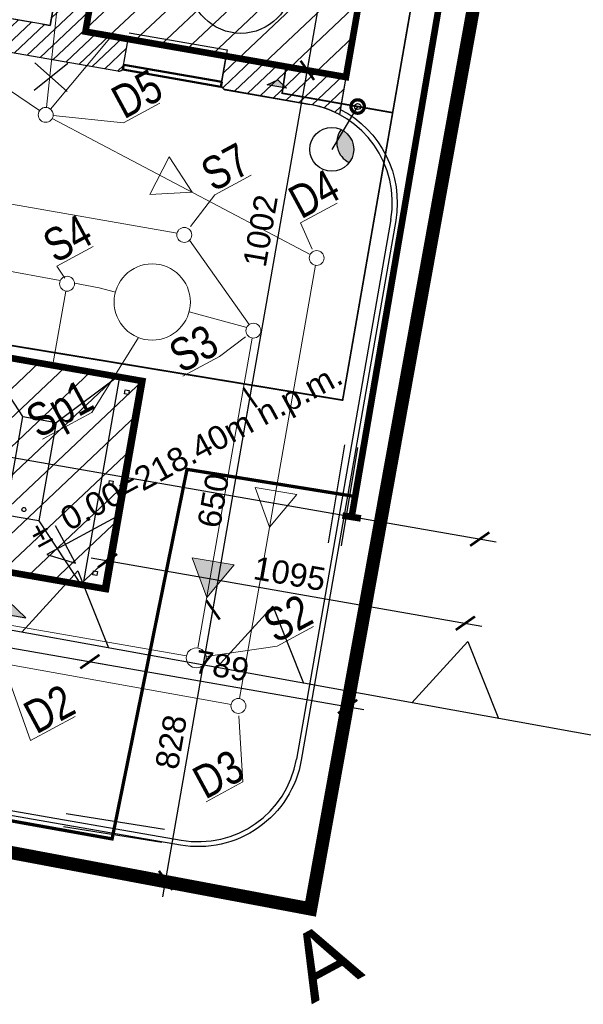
# Model space of a CAD drawing. Header units: millimetres. Extents: x -739347 to -337920, y 307687 to 603721.
# Tile 6 of 10: x -661957 to -644970, y 341389 to 371088. Entities that reach past the tile are written whole.
import ezdxf
from ezdxf.enums import TextEntityAlignment as Align

# ---------------------------------------------------------------- set-up
doc = ezdxf.new("R2010")
doc.units = ezdxf.units.MM
doc.linetypes.add('DASHED', pattern=[19.05, 12.7, -6.35])
for name, color, linetype in [('01 - konstukcja', 7, 'Continuous'), ('01-dzialka chodnik', 251, 'Continuous'), ('01-działka', 1, 'DASHED'), ('01-działka drogi (projektowane)', 252, 'Continuous'), ('01-działka drogi (zmiana nawierzchni)', 250, 'DASHED'), ('01-działka linia zabudowy', 1, 'Continuous'), ('01-działka mapa jpg', 7, 'Continuous'), ('01-działka obrys budynków', 7, 'Continuous'), ('01-działka zieleń', 104, 'Continuous'), ('02 - drzwi', 252, 'Continuous'), ('02 - drzwi widok', 252, 'Continuous'), ('02-element ponizej', 250, 'Continuous'), ('02-element powyzej', 250, 'DASHED'), ('03-instalacje elektryka', 1, 'Continuous'), ('03-instalacje elektryka DO PRZENIESIENIA', 3, 'Continuous'), ('04-hatch sciany', 250, 'Continuous'), ('05 - grafika', 251, 'Continuous'), ('05-grafika', 251, 'Continuous'), ('05-tekst', 1, 'Continuous'), ('05-wymiary', 3, 'Continuous')]:
    doc.layers.add(name, color=color, linetype=linetype)
for name, color, linetype, lineweight in [('03-instalacje co', 3, 'Continuous', 9), ('_D_kratki deszczowe', 98, 'Continuous', 50), ('IS_kanalizacja deszczowa', 30, 'Continuous', 15), ('IS_kanalizacja sanitarna', 42, 'Continuous', 15)]:
    doc.layers.add(name, color=color, linetype=linetype, lineweight=lineweight)
doc.layers.add('04-hatch czarny', color=7, linetype='Continuous', true_color=0x000000)
doc.layers.add('CO _MPEC_RURY AROTprzewód elektroenergetyczny', color=7, linetype='Continuous', lineweight=25, true_color=0x000000)
doc.layers.get('01-działka mapa jpg').off()
doc.styles.add('1-50', font='arial.ttf', dxfattribs={"height": 100})
doc.styles.add('1-500', font='arial.ttf', dxfattribs={"height": 1000})
doc.styles.add('ARIAL', font='arial.ttf', dxfattribs={"width": 0.8})
doc.styles.get("Standard").update_dxf_attribs({"font": 'arial.ttf'})
doc.dimstyles.new('1-500', dxfattribs={"dimtxt": 700, "dimasz": 500, "dimexe": 500, "dimexo": 1500, "dimgap": 200, "dimtad": 1, "dimdec": 0, "dimlfac": 0.1, "dimrnd": 0.01, "dimtxsty": 'Standard', "dimblk": 'ARCHTICK', "dimcen": 100, "dimdle": 500, "dimse1": 1, "dimse2": 1, "dimclrd": 256, "dimclre": 252, "dimadec": 0, "dimazin": 0, "dimtfac": 1, "dimtdec": 0, "dimtmove": 0, "dimatfit": 3, "dimfxl": 1, "dimarcsym": 0})

# ---------------------------------------------------------------- blocks, each defined once
blk = doc.blocks.new('Symbol wejścia 13_13_2', base_point=(75613.5, 2955.6))
at = {"layer": '05 - grafika', "linetype": 'Continuous'}
blk.add_hatch(color=256, dxfattribs=at).paths.add_polyline_path([(75613.5, 2955.6), (75673.5, 2955.6), (75643.5, 2935.6)], flags=0)
at = {"layer": '05 - grafika'}
for p, q in [((75613.5, 2955.6), (75673.5, 2955.6)), ((75613.5, 2955.6), (75643.5, 2935.6)), ((75673.5, 2955.6), (75643.5, 2935.6))]:
    blk.add_line(p, q, dxfattribs=at)
blk = doc.blocks.new('Symbol wejścia 13_11_2', base_point=(75241.5, 2955.6))
at = {"layer": '05 - grafika', "linetype": 'Continuous'}
blk.add_hatch(color=256, dxfattribs=at).paths.add_polyline_path([(75241.5, 2955.6), (75301.5, 2955.6), (75271.5, 2935.6)], flags=0)
at = {"layer": '05 - grafika'}
for p, q in [((75241.5, 2955.6), (75301.5, 2955.6)), ((75241.5, 2955.6), (75271.5, 2935.6)), ((75301.5, 2955.6), (75271.5, 2935.6))]:
    blk.add_line(p, q, dxfattribs=at)
blk = doc.blocks.new('LINIE ZABUD')
at = {"layer": '01-działka linia zabudowy'}
blk.add_line((128312, 71299), (92029, 100337), dxfattribs=at)
for points in [[(112250, 84154), (114613, 84983), (114322, 82495)], [(116913, 80422), (119276, 81250), (118985, 78763)], [(121576, 76690), (123939, 77518), (123649, 75031)]]:
    blk.add_lwpolyline(points, dxfattribs=at)
blk = doc.blocks.new('kota1')
at = {"layer": '05-grafika'}
for points in [[(0, 257), (0, 128.5)], [(345, 128.5), (-128.5, 128.5), (0, 0)], [(0, 0), (0, 128.5)]]:
    blk.add_lwpolyline(points, dxfattribs=at)
at = {"layer": '05-tekst', "style": '1-50', "flags": 12}
for tag, p in [('PLUS/MIUNUS', (-128.5, 143.8)), ('WYSOKOSC', (0, 143.8))]:
    blk.add_attdef(tag, p, '', height=100, dxfattribs=at)
blk = doc.blocks.new('myjnia ręczna')
at = {"layer": '04-hatch sciany'}
h = blk.add_hatch(color=256, dxfattribs=at)
h.dxf.hatch_style = 2
h.paths.add_polyline_path([(478991, -869378), (478471, -869378), (478471, -875158), (480491, -875158), (480491, -869378), (479971, -869378), (479971, -869278), (480591, -869278), (480591, -875258), (478371, -875258), (478371, -869278), (478991, -869278)])
at = {"layer": '01 - konstukcja'}
for points in [[(478991, -869378), (478471, -869378), (478471, -875158), (480491, -875158), (480491, -869378), (479971, -869378), (479971, -869278), (480591, -869278), (480591, -875258), (478371, -875258), (478371, -869278), (478991, -869278)], [(468244, -869558), (468364, -869558), (468364, -869438), (468244, -869438)], [(473144, -869558), (473264, -869558), (473264, -869438), (473144, -869438)], [(478044, -869558), (478164, -869558), (478164, -869438), (478044, -869438)], [(480804, -869558), (480924, -869558), (480924, -869438), (480804, -869438)], [(485704, -869558), (485824, -869558), (485824, -869438), (485704, -869438)], [(468244, -872328), (468364, -872328), (468364, -872208), (468244, -872208)], [(473144, -872328), (473264, -872328), (473264, -872208), (473144, -872208)], [(478044, -872328), (478164, -872328), (478164, -872208), (478044, -872208)], [(480804, -872328), (480924, -872328), (480924, -872208), (480804, -872208)], [(485704, -872328), (485824, -872328), (485824, -872208), (485704, -872208)], [(468244, -875098), (468364, -875098), (468364, -874978), (468244, -874978)], [(473144, -875098), (473264, -875098), (473264, -874978), (473144, -874978)], [(478044, -875098), (478164, -875098), (478164, -874978), (478044, -874978)], [(480804, -875098), (480924, -875098), (480924, -874978), (480804, -874978)], [(485704, -875098), (485824, -875098), (485824, -874978), (485704, -874978)]]:
    blk.add_lwpolyline(points, close=True, dxfattribs=at)
at = {"layer": '01-działka obrys budynków'}
blk.add_lwpolyline([(467901, -869083), (486166, -869083), (486166, -875453), (467901, -875453)], close=True, dxfattribs=at)
at = {"layer": '02 - drzwi'}
blk.add_lwpolyline([(479011, -868338), (479051, -868338), (479051, -869278), (479011, -869278)], close=True, dxfattribs=at)
at = {"layer": '02 - drzwi widok', "lineweight": 0}
blk.add_arc((479011, -869278), 940, 0, 87.5611, dxfattribs=at)
at = {"layer": '02-element ponizej', "color": 251}
for p, q in [((468004, -875518), (468004, -869018)), ((472904, -869018), (468004, -869018)), ((470244, -870758), (468604, -869018)), ((468604, -869018), (468604, -875518)), ((471264, -870758), (472894, -869018)), ((472904, -875518), (472904, -869018)), ((477804, -869018), (472904, -869018)), ((475144, -870758), (473504, -869018)), ((473504, -869018), (473504, -875518)), ((476164, -870758), (477794, -869018)), ((477794, -875518), (477794, -869018)), ((481164, -869018), (477794, -869018)), ((481164, -869018), (481164, -875518)), ((481164, -869018), (486064, -869018)), ((483824, -870758), (485464, -869018)), ((485464, -875518), (485464, -869018)), ((486064, -875518), (486064, -869018)), ((470244, -873778), (468604, -875518)), ((471264, -873778), (472894, -875518)), ((475144, -873778), (473504, -875518)), ((476164, -873778), (477794, -875518)), ((482804, -873778), (481164, -875518)), ((483824, -873778), (485464, -875518)), ((472894, -875518), (468004, -875518)), ((477794, -875518), (472904, -875518)), ((477794, -875518), (481164, -875518)), ((481164, -875518), (486064, -875518))]:
    blk.add_line(p, q, dxfattribs=at)
for points in [[(470244, -873778), (471264, -873778), (471264, -870758), (470244, -870758)], [(475144, -873778), (476164, -873778), (476164, -870758), (475144, -870758)], [(482804, -873778), (483824, -873778), (483824, -870758), (482804, -870758)]]:
    blk.add_lwpolyline(points, close=True, dxfattribs=at)
for points in [[(470689, -873518, 1), (470809, -873518, 1)], [(475589, -873518, 1), (475709, -873518, 1)], [(483249, -873518, 1), (483369, -873518, 1)]]:
    blk.add_lwpolyline(points, format="xyb", close=True, dxfattribs=at)
at = {"layer": '02-element powyzej', "linetype": 'DASHED'}
blk.add_line((478991, -869378), (479971, -869378), dxfattribs=at)
blk = doc.blocks.new('elektryka')
at = {"const_width": 50, "elevation": 0}
for points in [[(132157, 129481), (133380, 128064), (135238, 129057), (135775, 129361), (138233, 126979), (147648, 119251), (136557, 104636), (138028, 103401), (124082, 85713), (110776, 96020), (110465, 95620)], [(127366, 95373), (126879, 94725), (129531, 92624)]]:
    blk.add_lwpolyline(points, dxfattribs=at)
blk = doc.blocks.new('lampa 1')
blk.add_hatch(color=256).paths.add_polyline_path([(-848, 0, 0.025808), (-852, 68, 0.475904), (-1577, -658, 0.444635)])
blk.add_line((0, 0), (-1509, 0))
at = {"const_width": 100}
blk.add_lwpolyline([(-202, 0, 1), (202, 0, 1), (-202, 0)], format="xyb", close=True, dxfattribs=at)
for centre, radius in [((-1509, 0), 661), ((0, 0), 202), ((0, 0), 92.2)]:
    blk.add_circle(centre, radius)
blk.add_arc((-920, -589), 661, 84.1136, 185.9134)
blk = doc.blocks.new('A$C0D3E50CA')
at = {"extrusion": (-2.7406e-09, -5.36483e-09, 1), "elevation": 0}
blk.add_lwpolyline([(-711193, 467880, 200, 200, 0), (-704813, 505219, 200, 200, 0), (-714285, 506838, 200, 200, 0), (-718034, 504103, 200, 200, 0), (-716878, 502474, 200, 200, 0), (-722231, 498681, 200, 200, 0), (-733747, 500674, 200, 200, 0), (-733344, 503464, 200, 200, 0), (-748954, 505722, 200, 200, 0), (-749220, 503740, 200, 200, 0), (-754177, 504475, 200, 0, 0)], format="xyseb", dxfattribs=at)
for points, const_width in [([(-730160, 468514), (-731401, 460497), (-718414, 458169), (-716156, 469316), (-711087, 468496)], 100), ([(-711469, 467924), (-710916, 467835)], 200)]:
    blk.add_lwpolyline(points, dxfattribs=dict(at, const_width=const_width))
at = {"layer": 'CO _MPEC_RURY AROTprzewód elektroenergetyczny', "linetype": 'Continuous', "extrusion": (-2.7406e-09, -5.36483e-09, 1), "elevation": 0}
for points in [[(-711891, 467095), (-711394, 470053)], [(-711499, 467013), (-711003, 469972)], [(-716834, 458457), (-719798, 458921)], [(-716911, 458065), (-719875, 458528)]]:
    blk.add_lwpolyline(points, dxfattribs=at)
blk = doc.blocks.new('instalacje sanitarne2')
at = {"layer": 'IS_kanalizacja sanitarna', "extrusion": (4.56797e-09, -2.5948e-09, 1)}
h = blk.add_hatch(color=256, dxfattribs=at)
h.dxf.hatch_style = 1
h.paths.add_polyline_path([(3770, 83688), (3585, 82423), (4271, 83292)])
h.paths.add_polyline_path([(4271, 83292), (3585, 82423), (4773, 82896)])
at = {"layer": 'IS_kanalizacja deszczowa'}
for p, q in [((14410, 109431, -30), (6361, 97725, -30)), ((4538, 100818, -30), (6131, 97739, -30)), ((6443, 97622, -30), (9111, 98682, -12)), ((11242, 90044, -30), (6356, 97350, -30)), ((3006, 79270, -30), (11228, 89681, -30)), ((2691, 79234, -30), (-2581, 83449, -30))]:
    blk.add_line(p, q, dxfattribs=at)
at = {"layer": 'IS_kanalizacja deszczowa', "lineweight": 9}
for p, q in [((8184, 96212, 0), (6420, 97413, -30)), ((8184, 96212, 0), (9432, 96212, 0)), ((11445, 91021, -30), (11376, 90157, -30)), ((11445, 91021, -30), (12693, 91021, -30)), ((-3138, 81154, -30), (-2803, 83293, -30)), ((-3138, 81154, -30), (-1614, 81154, -30)), ((1893, 77012, -30), (2740, 78822, -30)), ((644, 77012, -30), (1893, 77012, -30))]:
    blk.add_line(p, q, dxfattribs=at)
at = {"layer": 'IS_kanalizacja deszczowa', "extrusion": (6.76083e-09, -2.33277e-09, 1), "elevation": -30}
blk.add_lwpolyline([(9006, 93388), (8905, 94662), (7852, 93938)], close=True, dxfattribs=at)
at = {"layer": 'IS_kanalizacja deszczowa', "elevation": -30}
blk.add_lwpolyline([(6259, 83389), (7447, 83862), (6444, 84654)], close=True, dxfattribs=at)
at = {"layer": 'IS_kanalizacja sanitarna'}
for p, q in [((-2343, 100701, -30), (8020, 92518, -30)), ((4243, 92931, -30), (2760, 94123, -30)), ((4240, 92576, -30), (2845, 90809, -30)), ((5174, 92182, -30), (4584, 92657, -30)), ((5174, 92182, -30), (5540, 91836, -30)), ((8622, 89058, -30), (8251, 92152, -30)), ((-10145, 90925, -30), (2207, 81162, -30)), ((7210, 90256, -30), (8518, 89019, -30)), ((2625, 81208, -30), (8509, 88658, -30))]:
    blk.add_line(p, q, dxfattribs=at)
at = {"layer": 'IS_kanalizacja sanitarna', "lineweight": 9}
for p, q in [((4357, 93364, -30), (5606, 93364, -30)), ((4398, 92935, -30), (4357, 93364, -30)), ((8469, 92501, -30), (9572, 92993, -30)), ((9572, 92993, -30), (10821, 92993, -30)), ((3194, 88980, -30), (5499, 90301, -30)), ((1494, 88980, -30), (3194, 88980, -30)), ((6124, 88635, -30), (7372, 88635, -30)), ((8352, 88789, -30), (7372, 88635, -30)), ((2721, 80869, -30), (4753, 80124, -30)), ((4753, 80124, -30), (6001, 80124, -30))]:
    blk.add_line(p, q, dxfattribs=at)
at = {"layer": 'IS_kanalizacja sanitarna', "extrusion": (4.56797e-09, -2.5948e-09, 1), "elevation": -30}
blk.add_lwpolyline([(3585, 82423), (4773, 82896), (3770, 83688)], close=True, dxfattribs=at)
at = {"layer": 'IS_kanalizacja sanitarna', "lineweight": 15}
for centre, radius in [((6234, 97539, -30), 225), ((4380, 92752, -30), 225), ((8187, 92368, -30), 225), ((6375, 91046, -30), 1150), ((11367, 89857, -30), 225), ((8648, 88835, -30), 225), ((2439, 80972, -30), 300), ((2867, 79094, -30), 225)]:
    blk.add_circle(centre, radius, dxfattribs=at)
at = {"layer": 'IS_kanalizacja deszczowa', "char_height": 1000, "width": 731.31, "attachment_point": 1, "style": 'ARIAL'}
for s, insert in [('{\\fArial|b0|i0|c238|p34;D5}', (8242, 97291, 0)), ('{\\fArial|b0|i0|c238|p34;D4}', (11503, 92100, -30)), ('{\\fArial|b0|i0|c238|p34;D2}', (-2906, 82226, -30)), ('{\\fArial|b0|i0|c238|p34;D3}', (641, 78074, -30))]:
    blk.add_mtext(s, dxfattribs=dict(at, insert=insert))
at = {"layer": 'IS_kanalizacja sanitarna', "char_height": 1000, "width": 731.31, "attachment_point": 1, "style": 'ARIAL'}
for s, insert in [('{\\fArial|b0|i0|c238|p34;S4}', (4354, 94452, -30)), ('{\\fArial|b0|i0|c238|p34;S7}', (9569, 94081, -30)), ('{\\fArial|b0|i0|c238|p34;Sp1}', (1394, 90048, -30)), ('{\\fArial|b0|i0|c238|p34;S3}', (6120, 89723, -30)), ('{\\fArial|b0|i0|c238|p34;S2}', (4749, 81212, -30))]:
    blk.add_mtext(s, dxfattribs=dict(at, insert=insert))
blk = doc.blocks.new('_ArchTick')
at = {"color": 0, "linetype": 'ByBlock', "const_width": 0.15}
blk.add_lwpolyline([(-0.5, -0.5), (0.5, 0.5)], dxfattribs=at)
blk = doc.blocks.new('*D2879')
at = {"layer": '05-wymiary', "lineweight": -2, "transparency": 16777216}
blk.add_line((-660336, 351812), (-651582, 350282), dxfattribs=at)
at = {"layer": 'Defpoints', "color": 0, "transparency": 16777216}
for p in [(-659469, 353869), (-651689, 352575), (-652074, 350369)]:
    blk.add_point(p, dxfattribs=at)
at = {"layer": '05-wymiary', "lineweight": -2, "transparency": 16777216, "xscale": 500, "yscale": 500, "zscale": 500}
for p, rotation in [((-659843, 351726), 170.0901001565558), ((-652074, 350369), 350.0901001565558)]:
    blk.add_blockref('_ArchTick', p, dxfattribs=dict(at, rotation=rotation))
at = {"layer": '05-wymiary', "color": 0, "transparency": 16777216, "insert": (-655863, 351596), "char_height": 700, "attachment_point": 5, "rotation": 350.0901}
blk.add_mtext('789', dxfattribs=at)
blk = doc.blocks.new('*D2880')
at = {"layer": '05-wymiary', "lineweight": -2, "transparency": 16777216}
blk.add_line((-678126, 354920), (-659351, 351640), dxfattribs=at)
at = {"layer": 'Defpoints', "color": 0, "transparency": 16777216}
for p in [(-677261, 356969, 0), (-659469, 353869), (-659843, 351726)]:
    blk.add_point(p, dxfattribs=at)
at = {"layer": '05-wymiary', "lineweight": -2, "transparency": 16777216, "xscale": 500, "yscale": 500, "zscale": 500}
for p, rotation in [((-677634, 354834), 170.0901001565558), ((-659843, 351726), 350.0901001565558)]:
    blk.add_blockref('_ArchTick', p, dxfattribs=dict(at, rotation=rotation))
at = {"layer": '05-wymiary', "color": 0, "transparency": 16777216, "insert": (-668642, 353829), "char_height": 700, "attachment_point": 5, "rotation": 350.0901}
blk.add_mtext('1806', dxfattribs=at)
blk = doc.blocks.new('*D2883')
at = {"layer": '05-wymiary', "lineweight": -2, "transparency": 16777216}
blk.add_line((-657643, 344632), (-656045, 353778), dxfattribs=at)
at = {"layer": 'Defpoints', "color": 0, "transparency": 16777216}
for p in [(-659469, 353869), (-656131, 353285), (-660895, 345708)]:
    blk.add_point(p, dxfattribs=at)
at = {"layer": '05-wymiary', "lineweight": -2, "transparency": 16777216, "xscale": 500, "yscale": 500, "zscale": 500}
for p, rotation in [((-656131, 353285), 80.0901001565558), ((-657557, 345125), 260.0901001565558)]:
    blk.add_blockref('_ArchTick', p, dxfattribs=dict(at, rotation=rotation))
at = {"layer": '05-wymiary', "color": 0, "transparency": 16777216, "insert": (-657393, 349301), "char_height": 700, "attachment_point": 5, "rotation": 80.0901}
blk.add_mtext('828', dxfattribs=at)
blk = doc.blocks.new('*D2884')
at = {"layer": '05-wymiary', "lineweight": -2, "transparency": 16777216}
blk.add_line((-656217, 352793), (-654926, 360181), dxfattribs=at)
at = {"layer": 'Defpoints', "color": 0, "transparency": 16777216}
for p in [(-658350, 360272), (-655012, 359688), (-659469, 353869)]:
    blk.add_point(p, dxfattribs=at)
at = {"layer": '05-wymiary', "lineweight": -2, "transparency": 16777216, "xscale": 500, "yscale": 500, "zscale": 500}
for p, rotation in [((-655012, 359688), 80.0901001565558), ((-656131, 353285), 260.0901001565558)]:
    blk.add_blockref('_ArchTick', p, dxfattribs=dict(at, rotation=rotation))
at = {"layer": '05-wymiary', "color": 0, "transparency": 16777216, "insert": (-656121, 356583), "char_height": 700, "attachment_point": 5, "rotation": 80.0901}
blk.add_mtext('650', dxfattribs=at)
blk = doc.blocks.new('*D2885')
at = {"layer": '05-wymiary', "lineweight": -2, "transparency": 16777216}
blk.add_line((-655098, 359196), (-653202, 370052), dxfattribs=at)
at = {"layer": 'Defpoints', "color": 0, "transparency": 16777216}
for p in [(-659975, 370728), (-653288, 369560), (-658350, 360272)]:
    blk.add_point(p, dxfattribs=at)
at = {"layer": '05-wymiary', "lineweight": -2, "transparency": 16777216, "xscale": 500, "yscale": 500, "zscale": 500}
for p, rotation in [((-653288, 369560), 80.0901001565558), ((-655012, 359688), 260.0901001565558)]:
    blk.add_blockref('_ArchTick', p, dxfattribs=dict(at, rotation=rotation))
at = {"layer": '05-wymiary', "color": 0, "transparency": 16777216, "insert": (-654699, 364720), "char_height": 700, "attachment_point": 5, "rotation": 80.0901}
blk.add_mtext('1002', dxfattribs=at)
blk = doc.blocks.new('*D2886')
at = {"layer": '05-wymiary', "lineweight": -2, "transparency": 16777216}
blk.add_line((-653374, 369067), (-651202, 381499), dxfattribs=at)
at = {"layer": 'Defpoints', "color": 0, "transparency": 16777216}
for p in [(-657975, 382175, 0), (-651288, 381007), (-659975, 370728)]:
    blk.add_point(p, dxfattribs=at)
at = {"layer": '05-wymiary', "lineweight": -2, "transparency": 16777216, "xscale": 500, "yscale": 500, "zscale": 500}
for p, rotation in [((-651288, 381007), 80.0901001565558), ((-653288, 369560), 260.0901001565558)]:
    blk.add_blockref('_ArchTick', p, dxfattribs=dict(at, rotation=rotation))
at = {"layer": '05-wymiary', "color": 0, "transparency": 16777216, "insert": (-652837, 375379), "char_height": 700, "attachment_point": 5, "rotation": 80.0901}
blk.add_mtext('1162', dxfattribs=at)
blk = doc.blocks.new('*D2893')
at = {"layer": '05-wymiary', "lineweight": -2, "transparency": 16777216}
blk.add_line((-659804, 354855), (-648032, 352798), dxfattribs=at)
at = {"layer": 'Defpoints', "color": 0, "transparency": 16777216}
for p in [(-659469, 353869), (-648525, 352884), (-648682, 351984)]:
    blk.add_point(p, dxfattribs=at)
at = {"layer": '05-wymiary', "lineweight": -2, "transparency": 16777216, "xscale": 500, "yscale": 500, "zscale": 500}
for p, rotation in [((-659312, 354769), 170.0901001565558), ((-648525, 352884), 350.0901001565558)]:
    blk.add_blockref('_ArchTick', p, dxfattribs=dict(at, rotation=rotation))
at = {"layer": '05-wymiary', "color": 0, "transparency": 16777216, "insert": (-653822, 354375), "char_height": 700, "attachment_point": 5, "rotation": 350.0901}
blk.add_mtext('1095', dxfattribs=at)
blk = doc.blocks.new('*D2895')
at = {"layer": '05-wymiary', "lineweight": -2, "transparency": 16777216}
blk.add_line((-691700, 363040), (-647598, 355335), dxfattribs=at)
at = {"layer": 'Defpoints', "color": 0, "transparency": 16777216}
for p in [(-691254, 362686), (-648091, 355421), (-648138, 355153)]:
    blk.add_point(p, dxfattribs=at)
at = {"layer": '05-wymiary', "lineweight": -2, "transparency": 16777216, "xscale": 500, "yscale": 500, "zscale": 500}
for p, rotation in [((-691207, 362953), 170.0901001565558), ((-648091, 355421), 350.0901001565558)]:
    blk.add_blockref('_ArchTick', p, dxfattribs=dict(at, rotation=rotation))
at = {"layer": '05-wymiary', "color": 0, "transparency": 16777216, "insert": (-683587, 362188), "char_height": 700, "attachment_point": 5, "rotation": 350.0901}
blk.add_mtext('4377', dxfattribs=at)

msp = doc.modelspace()

# ---------------------------------------------------------------- hatches: boundary and pattern name
at = {"layer": '04-hatch czarny', "ltscale": 3, "transparency": 33554687}
h = msp.add_hatch(dxfattribs=at)
h.set_pattern_fill('ANSI31', color=256, scale=200, angle=150)
h.set_pattern_definition([(223.3889, (-720631.1, 225211.54), (436.2112, -461.4594), [])])
h.paths.add_polyline_path([(-659974.8, 370728.2), (-652123.7, 369356.5), (-650123.9, 380803.2), (-657975, 382174.8)])
h.paths.add_polyline_path([(-676253.3, 363333.2), (-677349.5, 357058.5), (-659356.3, 353915), (-658260, 360189.7)])
h.paths.add_polyline_path([(-556636.4, 534582.9), (-552948.3, 536576.4), (-553938.7, 538408.6), (-557626.7, 536415)])
h.paths.add_polyline_path([(-558058, 537212.9), (-554369.9, 539206.4), (-555360.3, 541038.6), (-559048.3, 539045)])
h = msp.add_hatch(dxfattribs=at)
h.set_pattern_fill('ANSI31', color=256, scale=100, angle=150)
h.set_pattern_definition([(223.3889, (-720631.1, 225211.54), (218.1056, -230.7297), [])])
edge = h.paths.add_edge_path()
edge.add_line((-656688.1, 381950), (-656192.3, 384786.9))
edge.add_arc((-657367.9, 384992.4), 1193.4, 350.0873, 530.0901)
edge.add_line((-658543.6, 385197.8), (-660350.6, 374854.4))
edge.add_line((-660350.6, 374854.4), (-662869.9, 375294.5))
edge.add_arc((-662903.9, 374792.9), 502.8, 86.11568, 254.06453)
edge.add_line((-663042, 374309.5), (-660522.7, 373869.3))
edge.add_line((-660522.7, 373869.3), (-661039, 370914.1))
edge.add_line((-661039, 370914.1), (-665365.1, 371669.9))
edge.add_arc((-665503.2, 371186.4), 502.8, 74.06453, 266.11568)
edge.add_line((-665537.2, 370684.8), (-659002.7, 369543.2))
edge.add_arc((-658967.1, 369670.3), 131.9, 254.36844, 352.26091)
edge.add_line((-658836.4, 369652.5), (-658687.8, 370503.3))
edge.add_line((-658687.8, 370503.3), (-659974.8, 370728.2))
edge.add_line((-659974.8, 370728.2), (-657975, 382174.8))
edge.add_line((-657975, 382174.8), (-656688.1, 381950))
h.paths.add_polyline_path([(-653561, 382418.8), (-649951.8, 381788.2), (-650123.9, 380803.2), (-653733.1, 381433.7)])
edge = h.paths.add_edge_path()
edge.add_line((-652123.7, 369356.5), (-652321, 368227.1))
edge.add_arc((-653728.2, 365577.6), 3000, 62.02622, 80.0901)
edge.add_line((-653211.9, 368532.9), (-655761.6, 368978.3))
edge.add_arc((-655724.8, 369130.4), 156.5, 177.8903, 256.39616, ccw=False)
edge.add_line((-655881.2, 369136.2), (-655732.5, 369987))
edge.add_line((-655732.5, 369987), (-652123.7, 369356.5))

# ---------------------------------------------------------------- linework, layer by layer
at = {"layer": '01-dzialka chodnik', "color": 7, "elevation": 0}
for points in [[(-656688.1, 381950), (-656192.3, 384786.9, 1.0000244), (-658543.6, 385197.8), (-660350.6, 374854.4), (-662869.9, 375294.5, 0.9), (-663042, 374309.5), (-660522.7, 373869.3), (-661039, 370914.1), (-665365.1, 371669.9, 1.1111111), (-665537.2, 370684.8), (-659002.7, 369543.2, 0.4551597), (-658836.4, 369652.5), (-658687.8, 370503.3), (-659974.8, 370728.2), (-657975, 382174.8), (-656688.1, 381950)], [(-652123.7, 369356.5), (-652321, 368227.1, 0.0789822), (-653211.9, 368532.9), (-655761.6, 368978.3, -0.3566046), (-655881.2, 369136.2), (-655732.5, 369987), (-652123.7, 369356.5)]]:
    msp.add_lwpolyline(points, format="xyb", dxfattribs=at)
at = {"layer": '01-działka drogi (projektowane)', "color": 7}
for p, q in [((-658687.8, 370503.3), (-655732.5, 369987)), ((-655878.8, 369149.7), (-655732.5, 369987)), ((-650773, 365061.3, 0), (-653617.7, 348778.3, 0)), ((-675510.1, 349557.6, 0), (-657089.3, 346339.4, 0))]:
    msp.add_line(p, q, dxfattribs=at)
at = {"layer": '01-działka drogi (projektowane)', "color": 7, "elevation": 0}
msp.add_lwpolyline([(-653190.2, 344266.2), (-653190.2, 344266.2), (-642855.7, 401461.5), (-661580.9, 405435.4), (-656236.4, 430997.8)], dxfattribs=at)
msp.add_lwpolyline([(-661542.9, 412896.7), (-663280.1, 403138.2), (-664361.3, 402680.8), (-661460.1, 402173.9), (-653400.1, 400765.8, -0.4142319), (-650839.3, 397120.5), (-653413.2, 382393), (-649951.8, 381788.2), (-652293.9, 368382.1, -0.3288982), (-650625.2, 365035.5), (-653470, 348752.5, -0.4142136), (-657115.1, 346191.6), (-675535.9, 349409.8, -0.4142136), (-678096.8, 353054.9), (-676287.2, 363412.7, 1.0026803), (-677962.6, 363700.7), (-679872.8, 355763.9), (-679965.3, 355269.8), (-680691.2, 352674.5), (-680631, 352082.6)], format="xyb", dxfattribs=at)
at = {"layer": '01-działka drogi (projektowane)', "color": 7}
msp.add_lwpolyline([(-655761.8, 368977), (-653211.8, 368533.6)], dxfattribs=at)
for centre, radius, start, end in [((-655725.2, 369127.8), 155.1, 171.86995, 256.36454), ((-653728.2, 365577.6, 0), 3000, 350.0901, 80.0901), ((-656573, 349294.6, 0), 3000, 260.0901, 350.0901)]:
    msp.add_arc(centre, radius, start, end, dxfattribs=at)
at = {"layer": '01-działka drogi (zmiana nawierzchni)', "color": 7, "linetype": 'DASHED', "ltscale": 50}
msp.add_lwpolyline([(-660522.7, 373869.3), (-665448.1, 374729.8), (-665964.4, 371774.6), (-661039, 370914.1), (-660522.7, 373869.3)], dxfattribs=at)
at = {"layer": '01-działka obrys budynków', "color": 7, "const_width": 200, "elevation": 0}
msp.add_lwpolyline([(-676253.3, 363333.2), (-658260, 360189.7), (-659356.3, 353915), (-677349.5, 357058.5)], close=True, dxfattribs=at)
at = {"layer": '01-działka zieleń', "color": 7}
msp.add_lwpolyline([(-658654.9, 370691.7), (-655699.6, 370175.4), (-655881.2, 369136.2)], dxfattribs=at)
at = {"layer": '05-tekst', "color": 7}
msp.add_circle((-655294.7, 372223.3, 0), 1547.8, dxfattribs=at)

# ---------------------------------------------------------------- block references
at = {"layer": '01-działka linia zabudowy', "rotation": 28.38890749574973}
msp.add_blockref('LINIE ZABUD', (-720631.1, 225211.5), dxfattribs=at)
at = {"layer": '01-działka obrys budynków', "color": 7, "xscale": -1, "rotation": 350.0901001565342}
msp.add_blockref('myjnia ręczna', (-47772.1, 1135780.2, 0), dxfattribs=at)
at = {"layer": '05 - grafika', "color": 7}
for name, p, xscale, yscale, zscale, rotation in [('Symbol wejścia 13_11_2', (-653912.4, 369022.2), 9.99999999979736, 9.99999999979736, 9.99999999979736, 170.0901001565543), ('Symbol wejścia 13_13_2', (-662958.7, 353255.2, 0), -19.99999999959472, 19.99999999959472, 19.99999999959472, 170.0901001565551)]:
    msp.add_blockref(name, p, dxfattribs=dict(at, xscale=xscale, yscale=yscale, zscale=zscale, rotation=rotation))
at = {"layer": '05-tekst', "color": 7, "extrusion": (-2.7406e-09, -5.36483e-09, 1)}
ref = msp.add_blockref('kota1', (-660273.7, 354697.8, 0), dxfattribs=dict(at, xscale=5, yscale=5, zscale=5, rotation=28.38890749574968))
ref.add_attrib('PLUS/MIUNUS', ' %%p', dxfattribs={"height": 714.29, "rotation": 28.38891, "style": '1-500'}).set_placement((-661180.8, 355025.1, 0), align=Align.BOTTOM_CENTER)
ref.add_attrib('WYSOKOSC', ' 0.00=218.40m n.p.m.', dxfattribs={"height": 714.286, "rotation": 28.38891, "style": '1-500'}).set_placement((-660615.7, 355330.5, 0), align=Align.BOTTOM_LEFT)

# ---------------------------------------------------------------- texts
at = {"layer": '01-działka', "insert": (-654113, 343143.4), "char_height": 2000, "width": 314607.441, "attachment_point": 1, "rotation": 28.38891, "style": '1-500'}
msp.add_mtext('A', dxfattribs=at)

# ---------------------------------------------------------------- next in the draw order: block references
at = {"layer": '03-instalacje elektryka', "color": 7, "extrusion": (-2.7406e-09, -5.36483e-09, 1), "rotation": 28.38890749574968}
msp.add_blockref('elektryka', (-720631.1, 225211.5, 0), dxfattribs=at)

# ---------------------------------------------------------------- next in the draw order: linework, layer by layer
at = {"layer": '01-działka', "ltscale": 100, "const_width": 400, "flags": 128}
msp.add_lwpolyline([(-690854.4, 437569.5), (-656229.4, 430996.5), (-661580.9, 405435.4), (-642855.7, 401461.5), (-653190.2, 344266.2), (-677089.3, 348768.1), (-678213.2, 351604.8), (-699605.7, 355832.1), (-701540.3, 356446.1), (-704818, 360302.1), (-690854.4, 437569.5)], dxfattribs=at)
at = {"layer": '01-działka obrys budynków', "color": 7, "const_width": 200}
msp.add_lwpolyline([(-652123.7, 369356.5), (-659974.8, 370728.2), (-657975, 382174.8), (-650123.9, 380803.2)], close=True, dxfattribs=at)
at = {"layer": '03-instalacje elektryka DO PRZENIESIENIA', "color": 7, "linetype": 'ByBlock', "extrusion": (2.90985e-09, -3.27565e-09, 1), "elevation": 0}
for points in [[(-660510.7, 369767.5), (-661525.5, 368948.9)], [(-661505.3, 369791.3), (-660530.9, 368925.1)]]:
    msp.add_lwpolyline(points, dxfattribs=at)
at = {"layer": '_D_kratki deszczowe', "linetype": 'Continuous'}
msp.add_lwpolyline([(-655867.6, 369213.7), (-655893.4, 369066), (-658848.7, 369582.3), (-658822.9, 369730)], close=True, dxfattribs=at)

# ---------------------------------------------------------------- next in the draw order: block references
at = {"layer": '01-działka mapa jpg', "extrusion": (-2.7406e-09, -5.36483e-09, 1), "rotation": 28.3889074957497}
msp.add_blockref('instalacje sanitarne2', (-620283.2, 279444.3, 0), dxfattribs=at)
at = {"layer": '03-instalacje co', "color": 7, "extrusion": (2.22114e-09, -1.9482e-09, 1)}
msp.add_blockref('A$C0D3E50CA', (59240.8, -111790.8, 0), dxfattribs=at)
at = {"layer": '03-instalacje elektryka', "color": 7, "extrusion": (-6.75314e-09, -8.71293e-10, 1), "rotation": 58.91367727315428}
msp.add_blockref('lampa 1', (-651771.2, 368469, 0), dxfattribs=at)

# ---------------------------------------------------------------- next in the draw order: dimensions: what is measured, and where the dimension line sits
at = {"layer": '05-wymiary'}
for base, p1, p2, picture, middle in [((-651288, 381006.5, 0), (-659974.8, 370728.2, 0), (-657975, 382174.8), '*D2886', (-652837, 375379.2, 0)), ((-653287.8, 369559.9, 0), (-658350.2, 360271.5, 0), (-659974.8, 370728.2, 0), '*D2885', (-654699.2, 364720.1, 0)), ((-655012.4, 359688.4, 0), (-659468.8, 353868.5, 0), (-658350.2, 360271.5, 0), '*D2884', (-656120.8, 356582.8, 0))]:
    dim = msp.add_linear_dim(base=base, p1=p1, p2=p2, angle=80.0901, dimstyle='1-500', override={"dimtmove": 1}, dxfattribs=at)
    dim.commit()
    dim.dimension.update_dxf_attribs({"geometry": picture, "text_midpoint": middle})
dim = msp.add_linear_dim(base=(-648090.8, 355420.8, 0), p1=(-691254, 362685.7, 0), p2=(-648137.6, 355153, 0), angle=350.0901, dimstyle='1-500', dxfattribs=at)
dim.commit()
dim.dimension.update_dxf_attribs({"geometry": '*D2895', "text_midpoint": (-683683.2, 361639, 0), "dimtype": 160})
for base, p1, p2, angle, picture, middle in [((-659843.2, 351725.8, 0), (-677260.6, 356969.4, 0), (-659468.8, 353868.5, 0), 350.0901, '*D2880', (-668642.5, 353828.9, 0)), ((-648524.6, 352884, 0), (-659468.8, 353868.5, 0), (-648681.8, 351984, 0), 350.0901, '*D2893', (-653822.2, 354375.4, 0)), ((-656131, 353285.4, 0), (-660894.5, 345707.9, 0), (-659468.8, 353868.5, 0), 80.0901, '*D2883', (-657393, 349301, 0)), ((-652074.4, 350368.5, 0), (-659468.8, 353868.5, 0), (-651688.8, 352575.4, 0), 350.0901, '*D2879', (-655862.8, 351596.3, 0))]:
    dim = msp.add_linear_dim(base=base, p1=p1, p2=p2, angle=angle, dimstyle='1-500', dxfattribs=at)
    dim.commit()
    dim.dimension.update_dxf_attribs({"geometry": picture, "text_midpoint": middle})

doc.saveas('drawing.dxf')
